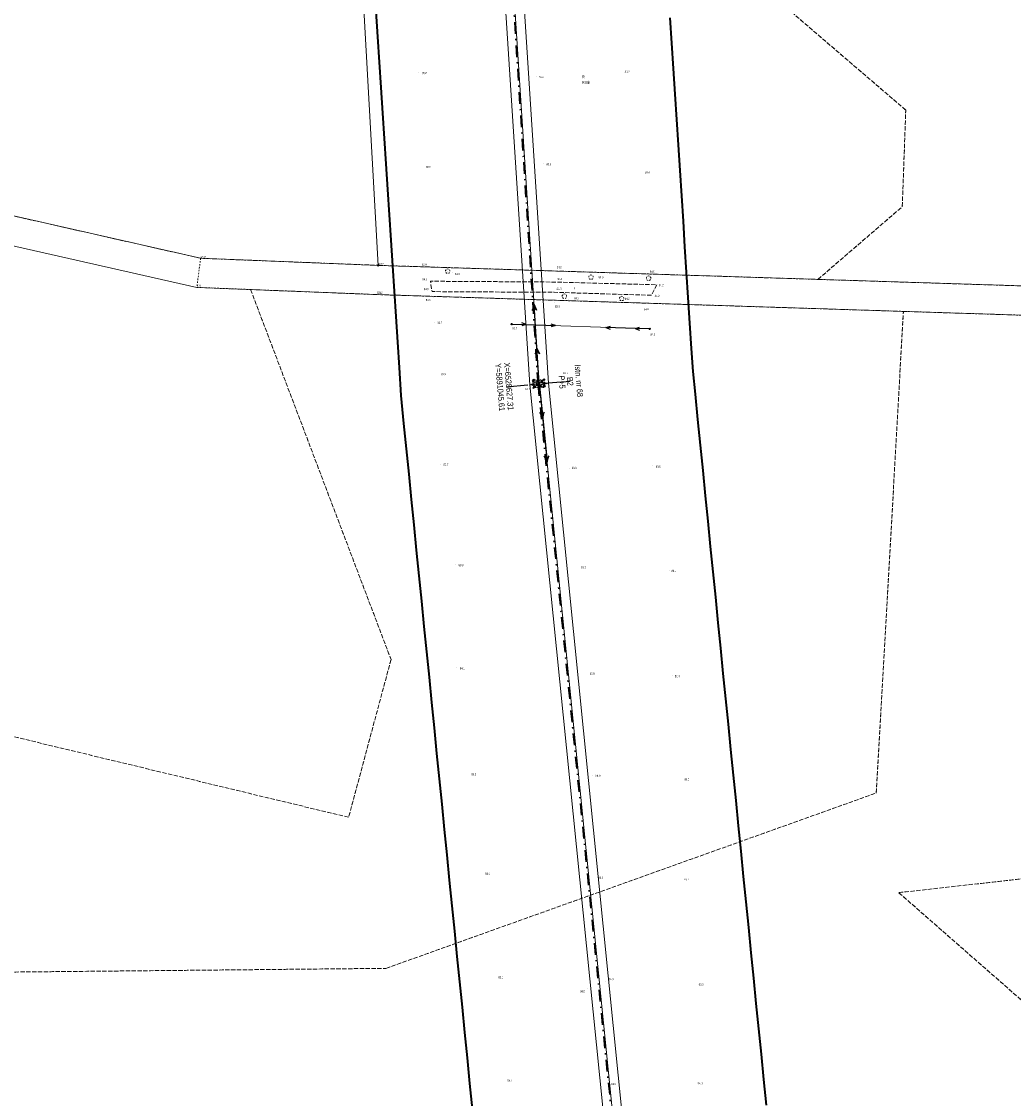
# Model space of a CAD drawing. Header units: metres. Extents: x 6524698 to 6533081, y 5883213 to 5896811.
# Tile 86 of 167: x 6528451 to 6528790, y 5890801 to 5891170. Entities that reach past the tile are written whole.
import ezdxf
from ezdxf.enums import TextEntityAlignment as Align

# ---------------------------------------------------------------- set-up
doc = ezdxf.new("R2010")
doc.units = ezdxf.units.M
doc.header["$MEASUREMENT"] = 0
for name, pattern in [('DASHDOT', [4, 2, -0.9, 0.2, -0.9]), ('mapa zasadnicza$0$1.5_0.5', [2, 1.5, -0.5]), ('mapa zasadnicza$0$219-500', [0]), ('mapa zasadnicza$0$egkk-500', [2, 1.5, -0.5]), ('mapa zasadnicza$0$egug-500', [1, 0.5, -0.5]), ('mapa zasadnicza$0$suep_nn_500', [0]), ('mapa zasadnicza$0$suep_wn_500', [0]), ('mapa zasadnicza$0$supp_500', [1, 0.5, -0.5])]:
    doc.linetypes.add(name, pattern=pattern)
doc.layers.get('0').update_dxf_attribs({"lineweight": 0})
doc.layers.add('@pomocnicza', color=3, linetype='Continuous', plot=False)
for name, color, linetype, lineweight in [('@Proj. słupy - blok', 1, 'Continuous', 15), ('@Proj. słupy - XY', 1, 'Continuous', 0), ('_trasa_os', 1, 'DASHDOT', 30), ('Sections span lengths and Marker Balls Plan', 7, 'Continuous', 0)]:
    doc.layers.add(name, color=color, linetype=linetype, lineweight=lineweight)
for name, color, linetype in [('@Proj. słupy - seria', 1, 'Continuous'), ('@Proj. słupy - wys.', 1, 'Continuous'), ('mapa zasadnicza$0$000 Inne (niezydentyfikowane)', 7, 'Continuous'), ('mapa zasadnicza$0$202-punkt graniczny', 7, 'Continuous'), ('mapa zasadnicza$0$202-punkt graniczny-Atr103', 7, 'Continuous'), ('mapa zasadnicza$0$203-punkt graniczny', 7, 'Continuous'), ('mapa zasadnicza$0$203-punkt graniczny-Atr103', 7, 'Continuous'), ('mapa zasadnicza$0$203-punkt graniczny-Atr104', 7, 'Continuous'), ('mapa zasadnicza$0$209-oznaczenie konturu klasyfikacyjnego', 7, 'Continuous'), ('mapa zasadnicza$0$210-oznaczenie konturu użytku gruntowego', 7, 'Continuous'), ('mapa zasadnicza$0$217-kontur klasyfikacyjny', 7, 'Continuous'), ('mapa zasadnicza$0$218-kontur użytku gruntowego', 7, 'Continuous'), ('mapa zasadnicza$0$219-działka ewidencyjna', 7, 'Continuous'), ('mapa zasadnicza$0$drzewo liściaste', 7, 'Continuous'), ('mapa zasadnicza$0$jezdnia', 7, 'Continuous'), ('mapa zasadnicza$0$jezdnia-Atr17', 7, 'Continuous'), ('mapa zasadnicza$0$pikieta naturalna', 7, 'Continuous'), ('mapa zasadnicza$0$pikieta naturalna-Atr2', 7, 'Continuous'), ('mapa zasadnicza$0$przewód elektroenergetyczny niskiego napięcia', 7, 'Continuous'), ('mapa zasadnicza$0$przewód elektroenergetyczny wysokiego napięcia', 7, 'Continuous'), ('mapa zasadnicza$0$słup przewodów napowietrznych', 7, 'Continuous')]:
    doc.layers.add(name, color=color, linetype=linetype)
doc.styles.add('mapa zasadnicza$0$STANDARD', font='Working1250', dxfattribs={"width": 0.75})
doc.styles.add('Opis', font='ARIALN.TTF')

# ---------------------------------------------------------------- blocks, each defined once
blk = doc.blocks.new('mapa zasadnicza$0$202')
at = {"color": 0, "linetype": 'Continuous', "lineweight": 0}
blk.add_circle((0, 0), 0.25, dxfattribs=at)
blk = doc.blocks.new('mapa zasadnicza$0$203')
at = {"linetype": 'Continuous', "lineweight": 0}
h = blk.add_hatch(color=0, dxfattribs=at)
edge = h.paths.add_edge_path()
edge.add_arc((0, 0), 0.045, 0, 360)
blk = doc.blocks.new('mapa zasadnicza$0$PW01')
at = {"linetype": 'Continuous', "lineweight": 13}
h = blk.add_hatch(color=0, dxfattribs=at)
edge = h.paths.add_edge_path()
edge.add_arc((0, 0), 0.045, 0, 360)
blk = doc.blocks.new('mapa zasadnicza$0$OP021')
at = {"linetype": 'Continuous', "lineweight": 13}
h = blk.add_hatch(color=0, dxfattribs=at)
edge = h.paths.add_edge_path()
edge.add_arc((0, 0), 0.05, 0, 360)
at = {"color": 0, "linetype": 'Continuous', "lineweight": 13}
for centre, start, end in [((-0.38, 0.124), 121.308, 202.548), ((0, 0.4), 49.272, 130.728), ((0.38, 0.124), 337.452, 58.692), ((-0.235, -0.324), 193.221, 274.871), ((0.235, -0.324), 265.129, 346.779)]:
    blk.add_arc(centre, 0.4, start, end, dxfattribs=at)
blk = doc.blocks.new('mapa zasadnicza$0$US15')
at = {"color": 0, "linetype": 'Continuous', "lineweight": 13}
blk.add_circle((0, 0), 0.25, dxfattribs=at)
blk = doc.blocks.new('mapa zasadnicza$0$SM05')
at = {"color": 0, "linetype": 'Continuous', "lineweight": 13}
blk.add_circle((0, 0), 0.25, dxfattribs=at)
blk = doc.blocks.new('mapa zasadnicza$0$SUEP1')
at = {"color": 0, "linetype": 'Continuous'}
for p, q in [((0, 0), (5, 0)), ((5, 0), (3.5, 0.5)), ((5, 0), (3.5, -0.5)), ((5, 0), (15, 0)), ((15, 0), (13.5, 0.5)), ((15, 0), (13.5, -0.5))]:
    blk.add_line(p, q, dxfattribs=at)
blk = doc.blocks.new('mapa zasadnicza$0$SUEP3')
at = {"color": 0, "linetype": 'Continuous'}
for p, q in [((0, 0), (12.003, 0)), ((12.003, 0), (10.003, 0.75)), ((10.003, 0.75), (11.003, 0)), ((12.003, 0), (10.003, -0.75)), ((11.003, 0), (10.003, -0.75)), ((12.003, 0), (27.003, 0)), ((27.003, 0), (25.003, 0.75)), ((25.003, 0.75), (26.003, 0)), ((27.003, 0), (25.003, -0.75)), ((26.003, 0), (25.003, -0.75))]:
    blk.add_line(p, q, dxfattribs=at)
blk = doc.blocks.new('*U2348')
at = {"layer": '@Proj. słupy - blok', "color": 0}
for points in [[(-0.53, -0.62), (-2.79, -0.23), (-0.62, 0.53)], [(0, 0), (-2.79, -0.23)], [(-1.62, -1.32), (1.62, 1.32), (-1.82, 1.04), (1.82, -1.04)], [(0, 0), (2.79, 0.23), (3.59, 0.3)], [(2.79, 0.23), (0.62, -0.53), (0.53, 0.62), (2.79, 0.23)], [(3.59, 0.3), (0.53, 0.62), (0.62, -0.53), (3.59, 0.3)]]:
    blk.add_lwpolyline(points, dxfattribs=at)
for points in [[(1.62, 1.32), (-1.82, 1.04), (-1.62, -1.32), (1.82, -1.04)], [(0.62, -0.53), (0.53, 0.62), (-0.62, 0.53), (-0.53, -0.62)]]:
    blk.add_lwpolyline(points, close=True, dxfattribs=at)
for centre, radius in [((-1.82, 1.04), 0.15), ((1.62, 1.32), 0.15), ((2.79, 0.23), 0.05), ((3.59, 0.3), 0.05), ((-2.79, -0.23), 0.05), ((-1.62, -1.32), 0.15), ((1.82, -1.04), 0.15)]:
    blk.add_circle(centre, radius, dxfattribs=at)
at = {"layer": '@Proj. słupy - seria', "color": 0, "insert": (10.96, 0.91), "char_height": 2, "attachment_point": 5, "rotation": 274.7264, "style": 'Opis', "bg_fill": 3, "box_fill_scale": 2.5, "bg_fill_color": 256, "bg_fill_transparency": 0}
blk.add_mtext_dynamic_manual_height_columns('B2', width=7, gutter_width=12.5, heights=[2.21], dxfattribs=at)
at = {"layer": '@Proj. słupy - XY', "color": 0, "linetype": 'Continuous', "insert": (-11.46, -0.95), "char_height": 2.5, "attachment_point": 5, "rotation": 274.7264, "style": 'Opis', "bg_fill": 3, "box_fill_scale": 1, "bg_fill_color": 256, "bg_fill_transparency": 0}
blk.add_mtext_dynamic_manual_height_columns('\\P', width=19.7098, gutter_width=5.34, heights=[5.63], dxfattribs=at)
at = {"layer": '@pomocnicza'}
for p, q in [((10.96, 0.91), (3.49, 0.29)), ((-10.96, -0.91), (-3.49, -0.29))]:
    blk.add_line(p, q, dxfattribs=at)
at = {"layer": '@Proj. słupy - seria', "color": 0, "style": 'Opis'}
blk.add_attdef('STAN', text='', height=2, rotation=274.7264, dxfattribs=at).set_placement((13.95, 1.15), align=Align.MIDDLE_CENTER)
at = {"layer": '@Proj. słupy - wys.', "color": 0, "insert": (8.17, 0.68), "char_height": 2, "attachment_point": 5, "rotation": 274.7264, "style": 'Opis'}
blk.add_mtext_dynamic_manual_height_columns('P+5', width=5.2482, gutter_width=12.5, heights=[-2.03], dxfattribs=at)
at = {"layer": '@Proj. słupy - XY', "color": 0, "linetype": 'Continuous', "style": 'Opis'}
for tag, p in [('Y', (-12.96, -1.07)), ('X', (-9.97, -0.82))]:
    blk.add_attdef(tag, text='', height=2, rotation=274.7264, dxfattribs=at).set_placement(p, align=Align.MIDDLE_CENTER)

msp = doc.modelspace()

# ---------------------------------------------------------------- linework, layer by layer
at = {"layer": '_trasa_os', "linetype": 'DASHDOT', "ltscale": 2}
msp.add_lwpolyline([(6528782.648, 5889143.114), (6528759.048, 5889475.999), (6528740.683, 5889736.085), (6528715.689, 5890092.615), (6528697.481, 5890349.859), (6528661.411, 5890707.234), (6528627.314, 5891045.607), (6528605.382, 5891384.858), (6528589.986, 5891744.689), (6528580.198, 5892007.978)], dxfattribs=at)
at = {"layer": 'mapa zasadnicza$0$000 Inne (niezydentyfikowane)', "color": 7, "linetype": 'Continuous', "lineweight": 35, "flags": 128}
for points in [[(6528604.896, 5890797.916), (6528604.028, 5890806.592), (6528603.16, 5890815.268), (6528602.293, 5890823.945), (6528601.425, 5890832.621), (6528600.558, 5890841.297), (6528599.69, 5890849.974), (6528598.822, 5890858.65), (6528597.955, 5890867.326), (6528597.087, 5890876.003), (6528596.219, 5890884.679), (6528595.352, 5890893.355), (6528594.484, 5890902.032), (6528593.617, 5890910.708), (6528592.749, 5890919.384), (6528591.881, 5890928.061), (6528591.014, 5890936.737), (6528590.146, 5890945.414), (6528589.278, 5890954.09), (6528588.411, 5890962.766), (6528587.543, 5890971.443), (6528586.675, 5890980.119), (6528585.808, 5890988.795), (6528584.94, 5890997.472), (6528584.073, 5891006.148), (6528583.205, 5891014.824), (6528582.337, 5891023.501), (6528581.47, 5891032.177), (6528580.516, 5891041.717), (6528579.894, 5891051.278), (6528579.328, 5891059.973), (6528578.762, 5891068.669), (6528578.196, 5891077.365), (6528577.631, 5891086.06), (6528577.065, 5891094.756), (6528576.499, 5891103.452), (6528575.933, 5891112.147), (6528575.368, 5891120.843), (6528574.802, 5891129.539), (6528574.236, 5891138.234), (6528573.67, 5891146.93), (6528573.105, 5891155.625), (6528572.539, 5891164.321), (6528571.973, 5891173.017)], [(6528672.328, 5891170.814), (6528672.894, 5891162.118), (6528673.459, 5891153.422), (6528674.025, 5891144.727), (6528674.591, 5891136.031), (6528675.157, 5891127.335), (6528675.722, 5891118.64), (6528676.288, 5891109.944), (6528676.854, 5891101.249), (6528677.42, 5891092.553), (6528677.985, 5891083.857), (6528678.551, 5891075.162), (6528679.117, 5891066.466), (6528679.683, 5891057.77), (6528680.192, 5891049.94), (6528680.973, 5891042.127), (6528681.841, 5891033.451), (6528682.709, 5891024.775), (6528683.576, 5891016.098), (6528684.444, 5891007.422), (6528685.312, 5890998.746), (6528686.179, 5890990.069), (6528687.047, 5890981.393), (6528687.914, 5890972.717), (6528688.782, 5890964.04), (6528689.65, 5890955.364), (6528690.517, 5890946.687), (6528691.385, 5890938.011), (6528692.253, 5890929.335), (6528693.12, 5890920.658), (6528693.988, 5890911.982), (6528694.855, 5890903.306), (6528695.723, 5890894.629), (6528696.591, 5890885.953), (6528697.458, 5890877.277), (6528698.326, 5890868.6), (6528699.194, 5890859.924), (6528700.061, 5890851.248), (6528700.929, 5890842.571), (6528701.797, 5890833.895), (6528702.664, 5890825.219), (6528703.532, 5890816.542), (6528704.399, 5890807.866), (6528705.267, 5890799.19)]]:
    msp.add_lwpolyline(points, dxfattribs=at)
at = {"layer": 'mapa zasadnicza$0$217-kontur klasyfikacyjny', "color": 92, "linetype": 'mapa zasadnicza$0$egkk-500', "lineweight": 18, "flags": 128}
for points in [[(6528753, 5891139.23), (6528561.02, 5891304.02)], [(6528751.81, 5891106.24), (6528753, 5891139.23)], [(6528419.59, 5891109.51), (6528511.97, 5891088.6)], [(6528722.97, 5891081.38), (6528751.81, 5891106.24)], [(6528511.97, 5891088.6), (6528572.66, 5891086.18)], [(6528572.66, 5891086.18), (6528722.97, 5891081.38)], [(6528722.97, 5891081.38), (6528793.43, 5891079.13)], [(6528572.3, 5891076.19), (6528529.05, 5891077.91)], [(6528529.05, 5891077.91), (6528577.05, 5890951.47)], [(6528752.2, 5891070.44), (6528572.3, 5891076.19)], [(6528742.93, 5890905.84), (6528752.2, 5891070.44)], [(6528835.28, 5891067.79), (6528752.2, 5891070.44)], [(6528577.05, 5890951.47), (6528562.56, 5890897.54)], [(6528562.56, 5890897.54), (6528377.66, 5890942.04)], [(6528575.32, 5890845.91), (6528742.93, 5890905.84)], [(6528750.6, 5890871.78), (6528854.73, 5890883.48)], [(6528801.42, 5890827.27), (6528750.6, 5890871.78)], [(6528392.35, 5890844.09), (6528575.32, 5890845.91)]]:
    msp.add_lwpolyline(points, dxfattribs=at)
at = {"layer": 'mapa zasadnicza$0$218-kontur użytku gruntowego', "color": 3, "linetype": 'mapa zasadnicza$0$egug-500', "lineweight": 18, "flags": 128}
for points in [[(6528753, 5891139.23), (6528561.02, 5891304.02)], [(6528751.81, 5891106.24), (6528753, 5891139.23)], [(6528419.59, 5891109.51), (6528511.97, 5891088.6)], [(6528722.97, 5891081.38), (6528751.81, 5891106.24)], [(6528511.97, 5891088.6), (6528510.66, 5891078.64)], [(6528511.97, 5891088.6), (6528572.66, 5891086.18)], [(6528572.66, 5891086.18), (6528722.97, 5891081.38)], [(6528510.66, 5891078.64), (6528529.05, 5891077.91)], [(6528722.97, 5891081.38), (6528793.43, 5891079.13)], [(6528572.3, 5891076.19), (6528529.05, 5891077.91)], [(6528529.05, 5891077.91), (6528577.05, 5890951.47)], [(6528752.2, 5891070.44), (6528572.3, 5891076.19)], [(6528742.93, 5890905.84), (6528752.2, 5891070.44)], [(6528835.28, 5891067.79), (6528752.2, 5891070.44)], [(6528577.05, 5890951.47), (6528562.56, 5890897.54)], [(6528562.56, 5890897.54), (6528377.66, 5890942.04)], [(6528575.32, 5890845.91), (6528742.93, 5890905.84)], [(6528750.6, 5890871.78), (6528854.73, 5890883.48)], [(6528801.42, 5890827.27), (6528750.6, 5890871.78)], [(6528392.35, 5890844.09), (6528575.32, 5890845.91)]]:
    msp.add_lwpolyline(points, dxfattribs=at)
at = {"layer": 'mapa zasadnicza$0$219-działka ewidencyjna', "color": 7, "linetype": 'mapa zasadnicza$0$219-500', "lineweight": 18, "flags": 128}
for points in [[(6528572.66, 5891086.18), (6528561.5, 5891285.97)], [(6528170.35, 5891165.94), (6528511.97, 5891088.6)], [(6528166.03, 5891156.67), (6528510.66, 5891078.64)], [(6528572.66, 5891086.18), (6528511.97, 5891088.6)], [(6528572.66, 5891086.18), (6528793.43, 5891079.13)], [(6528510.66, 5891078.64), (6528572.3, 5891076.19)], [(6528572.3, 5891076.19), (6528835.28, 5891067.79)]]:
    msp.add_lwpolyline(points, dxfattribs=at)
at = {"layer": 'mapa zasadnicza$0$jezdnia', "color": 7, "linetype": 'mapa zasadnicza$0$1.5_0.5', "lineweight": 18, "flags": 128}
msp.add_lwpolyline([(6528666.08, 5891075.97), (6528632.86, 5891076.96), (6528591.09, 5891077.2), (6528590.53, 5891080.75), (6528632.87, 5891080.48), (6528667.95, 5891079.53)], close=True, dxfattribs=at)
at = {"layer": 'mapa zasadnicza$0$przewód elektroenergetyczny niskiego napięcia', "color": 1, "linetype": 'mapa zasadnicza$0$suep_nn_500', "lineweight": 18, "flags": 128}
msp.add_lwpolyline([(6528618.26, 5891066.1), (6528665.5, 5891064.45)], dxfattribs=at)
at = {"layer": 'mapa zasadnicza$0$przewód elektroenergetyczny wysokiego napięcia', "color": 1, "linetype": 'mapa zasadnicza$0$suep_wn_500', "lineweight": 18, "flags": 128}
for points in [[(6528605.7, 5891384.93), (6528627.69, 5891045.87)], [(6528627.69, 5891045.87), (6528661.7, 5890707.25)]]:
    msp.add_lwpolyline(points, dxfattribs=at)
at = {"layer": 'mapa zasadnicza$0$słup przewodów napowietrznych', "color": 7, "linetype": 'mapa zasadnicza$0$supp_500', "lineweight": 18, "flags": 128}
for points in [[(6528629.56, 5891044.89), (6528626.08, 5891044.62), (6528625.81, 5891047), (6528629.41, 5891047.12)], [(6528629.56, 5891044.89), (6528625.81, 5891047)], [(6528626.08, 5891044.62), (6528629.41, 5891047.12)], [(6528629.56, 5891044.89), (6528629.41, 5891047.12)]]:
    msp.add_lwpolyline(points, dxfattribs=at)

# ---------------------------------------------------------------- block references
at = {"layer": 'mapa zasadnicza$0$202-punkt graniczny', "color": 7, "linetype": 'Continuous', "lineweight": 18}
msp.add_blockref('mapa zasadnicza$0$202', (6528572.66, 5891086.18), dxfattribs=at)
at = {"layer": 'mapa zasadnicza$0$203-punkt graniczny', "color": 7, "linetype": 'Continuous', "lineweight": 18}
for p in [(6528511.97, 5891088.6), (6528510.66, 5891078.64), (6528572.3, 5891076.19)]:
    msp.add_blockref('mapa zasadnicza$0$203', p, dxfattribs=at)
at = {"layer": 'mapa zasadnicza$0$drzewo liściaste', "color": 94, "linetype": 'Continuous', "lineweight": 18}
for p in [(6528596.44, 5891084.18), (6528645.4, 5891082.14), (6528665.09, 5891081.77), (6528636.32, 5891075.59), (6528655.91, 5891074.85)]:
    msp.add_blockref('mapa zasadnicza$0$OP021', p, dxfattribs=at)
at = {"layer": 'mapa zasadnicza$0$pikieta naturalna', "color": 7, "linetype": 'Continuous', "lineweight": 13}
for p in [(6528655.89, 5891152.57), (6528586.47, 5891151.95), (6528626.64, 5891150.62), (6528588.07, 5891119.99), (6528629.02, 5891120.87), (6528662.76, 5891117.87), (6528590, 5891085.51), (6528598.04, 5891083.6), (6528632.62, 5891084.22), (6528665.27, 5891082.97), (6528590.53, 5891080.75), (6528632.87, 5891080.48), (6528647.56, 5891081.49), (6528667.95, 5891079.53), (6528591.09, 5891077.2), (6528591.47, 5891075.27), (6528632.86, 5891076.96), (6528666.08, 5891075.97), (6528632.9, 5891073.49), (6528637.63, 5891074.63), (6528656.64, 5891074.32), (6528662.53, 5891071.27), (6528591.91, 5891066.63), (6528618.55, 5891065.53), (6528665.49, 5891063.87), (6528634.91, 5891049.47), (6528593.12, 5891049.12), (6528625.46, 5891044.19), (6528593.94, 5891018.21), (6528638.04, 5891016.75), (6528666.3, 5891017.67), (6528599.06, 5890983.95), (6528641.19, 5890983.06), (6528672.09, 5890981.87), (6528599.56, 5890948.64), (6528643.95, 5890946.75), (6528673.17, 5890946.02), (6528603.63, 5890912.56), (6528645.94, 5890911.94), (6528676.28, 5890910.57), (6528608.03, 5890878.49), (6528647.05, 5890877.03), (6528676.31, 5890876.43), (6528613.05, 5890842.85), (6528650.4, 5890841.52), (6528681.18, 5890840.72), (6528644.35, 5890839.13), (6528615.89, 5890807.88), (6528651.52, 5890806.44), (6528680.77, 5890806.71)]:
    msp.add_blockref('mapa zasadnicza$0$PW01', p, dxfattribs=at)
at = {"layer": 'mapa zasadnicza$0$przewód elektroenergetyczny niskiego napięcia', "color": 1, "linetype": 'Continuous', "lineweight": 18}
for p, rotation in [((6528618.26, 5891066.1), 358), ((6528665.5, 5891064.45), 178)]:
    msp.add_blockref('mapa zasadnicza$0$SUEP1', p, dxfattribs=dict(at, rotation=rotation))
at = {"layer": 'mapa zasadnicza$0$przewód elektroenergetyczny wysokiego napięcia', "color": 1, "linetype": 'Continuous', "lineweight": 18}
for rotation in [93.711, 275.735]:
    msp.add_blockref('mapa zasadnicza$0$SUEP3', (6528627.69, 5891045.87), dxfattribs=dict(at, rotation=rotation))
at = {"layer": 'mapa zasadnicza$0$słup przewodów napowietrznych', "color": 7, "linetype": 'Continuous', "lineweight": 18}
for name, p in [('mapa zasadnicza$0$US15', (6528618.26, 5891066.1)), ('mapa zasadnicza$0$US15', (6528665.5, 5891064.45)), ('mapa zasadnicza$0$SM05', (6528625.81, 5891047)), ('mapa zasadnicza$0$SM05', (6528629.41, 5891047.12)), ('mapa zasadnicza$0$SM05', (6528626.08, 5891044.62)), ('mapa zasadnicza$0$SM05', (6528629.56, 5891044.89))]:
    msp.add_blockref(name, p, dxfattribs=at)

# ---------------------------------------------------------------- texts
at = {"layer": 'mapa zasadnicza$0$202-punkt graniczny-Atr103', "color": 7, "style": 'mapa zasadnicza$0$STANDARD', "width": 0.667}
msp.add_text('3277', height=0.75, dxfattribs=at).set_placement((6528572.66, 5891086.18))
at = {"layer": 'mapa zasadnicza$0$203-punkt graniczny-Atr103', "color": 7, "style": 'mapa zasadnicza$0$STANDARD', "width": 0.667}
for s, p in [('5311', (6528510.66, 5891078.64)), ('5312', (6528572.3, 5891076.19))]:
    msp.add_text(s, height=0.75, dxfattribs=at).set_placement(p, align=Align.BOTTOM_LEFT)
at = {"layer": 'mapa zasadnicza$0$203-punkt graniczny-Atr104', "color": 7, "style": 'mapa zasadnicza$0$STANDARD', "width": 0.667}
msp.add_text('3917', height=0.75, dxfattribs=at).set_placement((6528511.97, 5891088.6))
at = {"layer": 'mapa zasadnicza$0$209-oznaczenie konturu klasyfikacyjnego', "color": 3, "linetype": 'Continuous', "lineweight": 18, "style": 'mapa zasadnicza$0$STANDARD', "width": 0.79}
msp.add_text('RIIIb', height=1, dxfattribs=at).set_placement((6528642.29, 5891149.2), align=Align.TOP_LEFT)
at = {"layer": 'mapa zasadnicza$0$210-oznaczenie konturu użytku gruntowego', "color": 3, "linetype": 'Continuous', "lineweight": 18, "style": 'mapa zasadnicza$0$STANDARD', "width": 0.79}
msp.add_text('R', height=1, dxfattribs=at).set_placement((6528642.29, 5891150.1))
at = {"layer": 'mapa zasadnicza$0$jezdnia-Atr17', "color": 7, "style": 'mapa zasadnicza$0$STANDARD', "width": 0.667}
msp.add_text('j.', height=0.75, dxfattribs=at).set_placement((6528639.56, 5891078.16))
at = {"layer": 'mapa zasadnicza$0$pikieta naturalna-Atr2', "color": 7, "style": 'mapa zasadnicza$0$STANDARD', "width": 0.667}
for s, p in [('83.6', (6528587.69, 5891151.53)), ('83.2', (6528656.93, 5891152)), ('83.4', (6528627.63, 5891150.17)), ('83.5', (6528589.06, 5891119.43)), ('83.6', (6528630.14, 5891120.37)), ('83.6', (6528663.94, 5891117.46)), ('83.9', (6528587.6, 5891086.05)), ('84.0', (6528598.88, 5891082.85)), ('84.2', (6528633.7, 5891085.17)), ('84.5', (6528648.01, 5891081.76)), ('84.0', (6528665.51, 5891083.67)), ('84.3', (6528587.8, 5891081.03)), ('84.4', (6528633.81, 5891081.13)), ('84.2', (6528668.55, 5891079.04)), ('84.3', (6528588.25, 5891077.7)), ('84.3', (6528633.67, 5891077.81)), ('84.3', (6528639.65, 5891074.53)), ('84.2', (6528656.97, 5891074.34)), ('84.2', (6528667.18, 5891075.35)), ('83.9', (6528588.95, 5891073.97)), ('83.8', (6528633.09, 5891071.73)), ('84.0', (6528663.5, 5891070.75)), ('83.7', (6528592.9, 5891066.17)), ('83.7', (6528618.56, 5891064.27)), ('84.0', (6528665.69, 5891062.17)), ('83.5', (6528594.21, 5891048.54)), ('83.1', (6528635.92, 5891049.03)), ('83.7', (6528622.84, 5891043.55)), ('83.7', (6528595, 5891017.73)), ('83.3', (6528638.82, 5891016.57)), ('83.6', (6528667.53, 5891016.97)), ('83.8', (6528600.16, 5890983.32)), ('83.7', (6528642.06, 5890982.56)), ('83.1', (6528672.92, 5890981.36)), ('84.1', (6528600.59, 5890948.04)), ('83.8', (6528645.03, 5890946.28)), ('83.4', (6528674.07, 5890945.39)), ('84.5', (6528604.55, 5890911.8)), ('84.0', (6528646.98, 5890911.39)), ('84.0', (6528677.34, 5890910.09)), ('84.4', (6528609.27, 5890877.92)), ('83.9', (6528647.97, 5890876.46)), ('83.7', (6528677.3, 5890875.96)), ('85.1', (6528613.79, 5890842.41)), ('84.0', (6528651.45, 5890841.87)), ('83.3', (6528682.22, 5890840.02)), ('84.9', (6528641.68, 5890837.65)), ('86.7', (6528616.88, 5890807.28)), ('84.8', (6528652.32, 5890806.02)), ('84.3', (6528681.87, 5890806.22))]:
    msp.add_text(s, height=0.75, dxfattribs=at).set_placement(p)

# ---------------------------------------------------------------- next in the draw order: block references
msp.add_blockref('*U2348', (6528627.314, 5891045.607)).add_auto_attribs({'STAN': 'Istn. nr 68', 'Y': 'Y=5891045.61', 'X': 'X=6528627.31'})

# ---------------------------------------------------------------- next in the draw order: linework, layer by layer
at = {"layer": 'Sections span lengths and Marker Balls Plan', "color": 1, "flags": 128}
for points in [[(6528779.855, 5889142.917), (6528756.255, 5889475.801), (6528737.89, 5889735.889), (6528712.896, 5890092.418), (6528694.691, 5890349.62), (6528658.626, 5890706.953), (6528624.524, 5891045.376), (6528602.586, 5891384.708), (6528587.188, 5891744.577), (6528577.92, 5892006.949)], [(6528786.24, 5889143.367), (6528762.639, 5889476.253), (6528744.275, 5889736.338), (6528719.28, 5890092.868), (6528701.068, 5890350.167), (6528664.993, 5890707.595), (6528630.902, 5891045.904), (6528608.977, 5891385.052), (6528593.583, 5891744.832), (6528583.388, 5892009.419)]]:
    msp.add_lwpolyline(points, dxfattribs=at)

doc.saveas('drawing.dxf')
